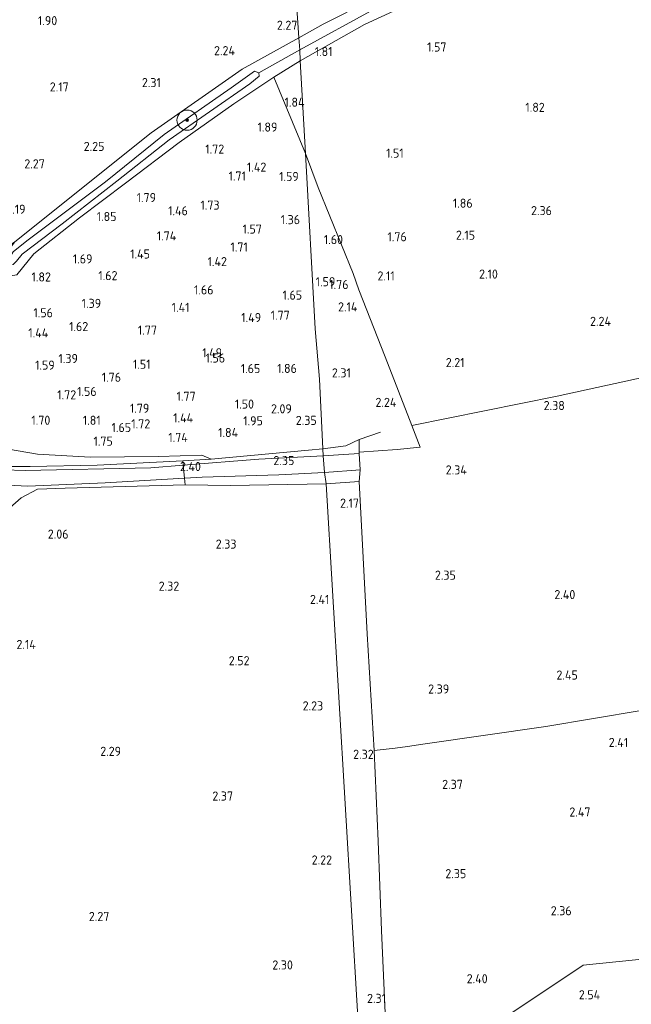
# Model space of a CAD drawing. Extents: x 141961 to 144947, y 416202 to 417778.
# Tile 37 of 122: x 142619 to 142740, y 417226 to 417420. Entities that reach past the tile are written whole.
import ezdxf
from ezdxf.enums import TextEntityAlignment as Align

# ---------------------------------------------------------------- set-up
doc = ezdxf.new("R2010")
doc.units = 0
for name, color, linetype, lineweight in [('B-ME-GR-BOOM-S', 90, 'Continuous', 25), ('B-ME-GR-GRAS-GV', 60, 'Continuous', 13), ('B-ME-GW-TALUD_TEEN-G', 90, 'Continuous', 18), ('B-ME-IE-TERREINAFSCHEIDING_DOORGANG-G', 210, 'Continuous', 18), ('B-ME-IE-TERREINAFSCHEIDING_KUNSTMATIG_HEKWERK-G', 20, 'IE-TERREINAFSCHEIDING-KUNSTMATIG', 18), ('B-ME-OG-HOOGTEPUNT-S', 7, 'Continuous', 25), ('B-ME-OG-WATER_GREPPEL-G', 160, 'Continuous', 18), ('B-ME-OG-WATER_SLOOT-GV', 120, 'Continuous', 18), ('B-ME-VH-ONVERHARD-GV', 252, 'Continuous', 18)]:
    doc.layers.add(name, color=color, linetype=linetype, lineweight=lineweight)
doc.styles.add('NLCS-ISO-ANNOTATIVE-T18', font='NLCS-ISO.ttf', dxfattribs={"height": 1.8})
doc.linetypes.add('IE-TERREINAFSCHEIDING-KUNSTMATIG', pattern='A,4,[82,NLCS.SHX,S=0.75,R=90,X=0,Y=0],4,-2', length=10)

# ---------------------------------------------------------------- blocks, each defined once
blk = doc.blocks.new('SAL-HOOGTELABEL-SO')
at = {"color": 0, "linetype": 'ByBlock', "lineweight": -2, "style": 'NLCS-ISO-ANNOTATIVE-T18'}
blk.add_attdef('HOOGTE', text='', height=1.8, dxfattribs=at).set_placement((2.79, 0), align=Align.RIGHT)
blk = doc.blocks.new('SGR-BOOM_01-SO')
at = {"linetype": 'ByBlock', "lineweight": 18}
h = blk.add_hatch(color=0, dxfattribs=at)
h.dxf.hatch_style = 1
edge = h.paths.add_edge_path()
edge.add_arc((0, 0), 0.25, 0, 360)
at = {"color": 0, "linetype": 'ByBlock', "lineweight": 18}
for radius in [2, 0.25]:
    blk.add_circle((0, 0), radius, dxfattribs=at)

msp = doc.modelspace()

# ---------------------------------------------------------------- linework, layer by layer
at = {"layer": 'B-ME-GR-GRAS-GV'}
for points in [[(142678.96, 417419.39, 2.17), (142674.13, 417416.68, 2.31), (142671.87, 417451.02, 2.68), (142691.53, 417454.78, 2.64), (142711.19, 417458.54, 2.61), (142729.88, 417463.46, 3.02), (142752.52, 417469.81, 2.5), (142760.35, 417471.76, 2.37), (142761.72, 417471.72, 2.27), (142763.37, 417471.04, 2.16), (142764.54, 417469.56, 2.17), (142762.48, 417459.06, 2.22), (142734.48, 417446.4, 2.22), (142712.67, 417436.04, 2.2), (142696.85, 417428.44, 2.17)], [(142689.01, 417422.34, 1.51), (142674.34, 417414.28, 1.51), (142674.13, 417416.68, 2.31), (142678.96, 417419.39, 2.17), (142696.85, 417428.44, 2.17), (142712.67, 417436.04, 2.2), (142734.48, 417446.4, 2.22), (142762.48, 417459.06, 2.22), (142764.97, 417461.87, 2.17), (142765.59, 417464.95, 2.12), (142765.39, 417467.4, 2.11), (142764.54, 417469.56, 2.17), (142764.72, 417471.85, 1.57), (142765.9, 417470.08, 1.57), (142766.45, 417465.53, 1.57), (142767.22, 417464.46, 1.57), (142766.57, 417460.33, 1.57), (142765.58, 417459.09, 1.57), (142763.19, 417457.18, 1.57), (142756.83, 417454.28, 1.57), (142735.81, 417444.8, 1.57), (142713.06, 417433.86, 1.57), (142700.37, 417427.68, 1.49)], [(142674.34, 417414.28, 1.51), (142666.25, 417409.78, 1.52), (142665.41, 417410.07, 1.52), (142660.79, 417406.79, 1.52), (142647.57, 417397.58, 1.52), (142635.97, 417388.21, 1.52), (142620.39, 417376.55, 1.52), (142617.74, 417374.38, 1.52), (142616.93, 417373.08, 1.52), (142617.02, 417371.94, 1.52), (142616.88, 417369.6, 1.97), (142615.88, 417370.48, 2.13), (142615.69, 417372.28, 2.06), (142616.59, 417374.43, 2.11), (142618.05, 417376.34, 2.13), (142644.97, 417397.88, 2.44), (142662.95, 417410.51, 2.43), (142674.13, 417416.68, 2.31)], [(142621.8, 417374, 2.16), (142618.42, 417369.82, 1.98), (142616.88, 417369.6, 1.97), (142617.02, 417371.94, 1.52), (142617.7, 417371.88, 1.52), (142618.35, 417372.54, 1.52), (142619.46, 417373.9, 1.52), (142627.37, 417379.95, 1.52), (142638.17, 417388.35, 1.52), (142648.52, 417396.49, 1.52), (142664.49, 417407.58, 1.52), (142666.32, 417409.07, 1.52), (142666.25, 417409.78, 1.52), (142674.34, 417414.28, 1.51), (142674.44, 417412.1, 2.1), (142669.24, 417408.88, 2.02), (142661.29, 417403.61, 2.11), (142650.52, 417395.98, 2.14), (142639.93, 417387.98, 2.08), (142630.81, 417381.09, 2.02)], [(142674.44, 417412.1, 2.1), (142675.46, 417393.81, 1.69), (142669.24, 417408.88, 2.02)], [(142696.46, 417340.09, 2.48), (142698.12, 417335.82, 2.4), (142693.59, 417335.37, 2.47), (142686.06, 417334.84, 2.33), (142686.09, 417337.34, 2.33), (142683.41, 417336.05, 2.33), (142680.41, 417335.69, 2.41), (142678.89, 417335.5, 2.45), (142678.23, 417349.22, 2.16), (142677.39, 417359.21, 1.87), (142675.46, 417393.81, 1.69), (142677.99, 417387.09, 1.69), (142684.86, 417370.14, 1.64), (142686.04, 417366.91, 2.24), (142691.21, 417353.65, 2.34)], [(142611.69, 417332.77, 3.15), (142615.85, 417331.98, 2.83), (142621.05, 417331.98, 2.73), (142634.29, 417332.25, 2.35), (142651.26, 417333.11, 2.46), (142651.33, 417332.25, 2.41), (142644.9, 417331.73, 2.41), (142620.05, 417331.17, 2.76), (142611.43, 417331.47, 3.14), (142607.47, 417332.55, 3.36), (142603.41, 417335.3, 3.88), (142594.66, 417343.57, 4.88), (142587.66, 417350.96, 5.98), (142589.08, 417355.16, 5.71), (142589.03, 417352.43, 5.7), (142589.38, 417351.43, 5.64), (142589.78, 417350.71, 5.53), (142593.03, 417347.83, 5.18), (142594.31, 417346.8, 4.95), (142597.11, 417342.63, 4.56), (142602.76, 417337.1, 4.01), (142607.16, 417334.12, 3.48)], [(142622.53, 417334.42, 1.93), (142633.01, 417333.82, 1.81), (142646.4, 417333.98, 1.88), (142654.97, 417334.22, 2.15), (142656.82, 417333.4, 2.4), (142651.26, 417333.11, 2.46), (142634.29, 417332.25, 2.35), (142621.05, 417331.98, 2.73), (142615.85, 417331.98, 2.83), (142611.69, 417332.77, 3.15), (142607.16, 417334.12, 3.48), (142602.76, 417337.1, 4.01), (142597.11, 417342.63, 4.56), (142598.9, 417345.46, 3.24), (142602.45, 417349.42, 2.21), (142602.65, 417347.05, 2.31), (142602.71, 417345.69, 2.32), (142603.3, 417343.82, 2.38), (142604.34, 417341.7, 2.27), (142605.64, 417339.76, 2.16), (142607.25, 417337.99, 2.21), (142608.91, 417336.99, 2.17), (142614.83, 417335.74, 1.97)], [(142666.22, 417333.42, 2.5), (142651.33, 417332.25, 2.41), (142651.26, 417333.11, 2.46), (142656.82, 417333.4, 2.4), (142676.04, 417335.23, 2.44), (142678.89, 417335.5, 2.45), (142678.99, 417334.09, 2.42)], [(142686.05, 417334.57, 2.33), (142678.99, 417334.09, 2.42), (142678.89, 417335.5, 2.45), (142680.41, 417335.69, 2.41), (142683.41, 417336.05, 2.33), (142686.09, 417337.34, 2.33), (142686.06, 417334.84, 2.33)], [(142651.71, 417328.39, 2.35), (142627.98, 417327.71, 2.33), (142622.49, 417327.51, 2.35), (142619.3, 417325.76, 2.65), (142615.94, 417322.82, 2.72), (142614.38, 417325.11, 2.87), (142611.48, 417328.54, 2.98), (142620.59, 417328.08, 2.57), (142635.9, 417328.72, 2.54), (142651.58, 417329.68, 2.27)], [(142679.55, 417328.54, 2.23), (142660.64, 417328.22, 2.3), (142651.71, 417328.39, 2.35), (142651.58, 417329.68, 2.27), (142655.08, 417329.89, 2.27), (142670.2, 417330.36, 2.37), (142679.22, 417330.81, 2.33)], [(142686.05, 417329, 2.46), (142679.55, 417328.54, 2.23), (142679.22, 417330.81, 2.33), (142686.25, 417331.29, 2.28)], [(142679.55, 417328.54, 2.23), (142685.84, 417223.21, 2.4), (142617.39, 417207.03, 2.09), (142616.87, 417227.45, 2.14), (142616.63, 417251.25, 2.12), (142616.05, 417274.97, 2.09), (142616.02, 417292.17, 2.02), (142616.02, 417309.1, 2.11), (142611.86, 417315.53, 2.25), (142613.98, 417316.66, 2.45), (142617.28, 417318.48, 2.48), (142616.99, 417320.52, 2.58), (142615.94, 417322.82, 2.72), (142619.3, 417325.76, 2.65), (142622.49, 417327.51, 2.35), (142627.98, 417327.71, 2.33), (142651.71, 417328.39, 2.35), (142660.64, 417328.22, 2.3)], [(142688.09, 417205.1, 2.54), (142687.32, 417204.58, 2.53), (142685.84, 417223.21, 2.4), (142679.55, 417328.54, 2.23), (142686.05, 417329, 2.46), (142687.66, 417298.92, 2.32), (142689.05, 417275.85, 2.62), (142689.81, 417257.96, 2.61), (142690.5, 417240.32, 2.55), (142691.28, 417222.55, 2.54), (142691.91, 417207.66, 2.62)], [(142694.56, 417209.22, 2.43), (142691.91, 417207.66, 2.62), (142691.28, 417222.55, 2.54), (142690.5, 417240.32, 2.55), (142689.81, 417257.96, 2.61), (142689.05, 417275.85, 2.62), (142693.16, 417276.35, 2.47), (142695.62, 417276.65, 2.38), (142698.68, 417277.12, 2.39), (142722.98, 417280.6, 2.56), (142741.8, 417283.77, 2.45), (142764.67, 417287.34, 2.47), (142775.61, 417288.96, 2.49), (142805.1, 417291.97, 2.51), (142825.9, 417293.9, 2.5), (142829.69, 417295.09, 2.47), (142830.54, 417271.12, 2.71), (142830.75, 417244.03, 2.13), (142793.21, 417239.97, 2.41), (142773.36, 417237.92, 2.45), (142751.65, 417235.62, 2.71), (142730.33, 417233.45, 2.67), (142712.86, 417221.77, 2.69), (142697.07, 417211.08, 2.47)]]:
    msp.add_polyline3d(points, close=True, dxfattribs=at)
for points in [[(142671.87, 417451.02, 2.68), (142674.13, 417416.68, 2.31), (142662.95, 417410.51, 2.43), (142644.97, 417397.88, 2.44), (142618.05, 417376.34, 2.13), (142614.24, 417373.86, 2.4), (142613.69, 417378.64, 2.43), (142612.84, 417382.77, 2.88), (142612.76, 417384.81, 2.83), (142612.27, 417395, 2.58), (142611.54, 417407.06, 2.58), (142611.13, 417407.08, 2.58), (142611.34, 417412.82, 2.58), (142609.48, 417427.84, 2.58)], [(142827.2, 417434.93, 2.26), (142827.51, 417411.57, 2.25), (142827.83, 417388.21, 2.24), (142828.56, 417361.78, 2.59), (142822.79, 417361.95, 2.43), (142821.86, 417361.87, 2.43), (142817.36, 417361.48, 2.41), (142809.28, 417360.79, 2.38), (142772.61, 417355.67, 2.29), (142768.78, 417355.05, 2.27), (142752.36, 417351.82, 2.22), (142725.21, 417345.9, 2.3), (142696.46, 417340.09, 2.48), (142691.21, 417353.65, 2.34), (142686.04, 417366.91, 2.24), (142684.86, 417370.14, 1.64), (142677.99, 417387.09, 1.69), (142675.46, 417393.81, 1.69), (142674.44, 417412.1, 2.1), (142687.16, 417419.28, 2.04), (142710.88, 417430.29, 1.98)], [(142710.88, 417430.29, 1.98), (142687.16, 417419.28, 2.04), (142674.44, 417412.1, 2.1), (142674.34, 417414.28, 1.51), (142689.01, 417422.34, 1.51)], [(142618.42, 417369.82, 1.98), (142621.8, 417374, 2.16), (142630.81, 417381.09, 2.02), (142639.93, 417387.98, 2.08), (142650.52, 417395.98, 2.14), (142661.29, 417403.61, 2.11), (142669.24, 417408.88, 2.02), (142675.46, 417393.81, 1.69), (142677.39, 417359.21, 1.87), (142678.23, 417349.22, 2.16), (142678.89, 417335.5, 2.45), (142676.04, 417335.23, 2.44), (142656.82, 417333.4, 2.4), (142654.97, 417334.22, 2.15), (142646.4, 417333.98, 1.88), (142633.01, 417333.82, 1.81), (142622.53, 417334.42, 1.93), (142614.83, 417335.74, 1.97)], [(142741.8, 417283.77, 2.45), (142722.98, 417280.6, 2.56), (142698.68, 417277.12, 2.39), (142695.62, 417276.65, 2.38), (142693.16, 417276.35, 2.47), (142689.05, 417275.85, 2.62), (142687.66, 417298.92, 2.32), (142686.05, 417329, 2.46), (142686.25, 417331.29, 2.28), (142686.05, 417334.57, 2.33), (142686.06, 417334.84, 2.33), (142693.59, 417335.37, 2.47), (142698.12, 417335.82, 2.4), (142696.46, 417340.09, 2.48), (142725.21, 417345.9, 2.3), (142752.36, 417351.82, 2.22)], [(142744.5, 417167.93, 2.82), (142739.36, 417167.51, 2.88), (142736.33, 417166.62, 2.87), (142733.14, 417165.38, 2.89), (142730.59, 417164.92, 2.95), (142721.04, 417162.78, 3.01), (142708.38, 417155.11, 2.4), (142692.56, 417148.47, 2.53), (142690.13, 417169.23, 2.69), (142687.32, 417204.58, 2.53), (142688.09, 417205.1, 2.54), (142691.91, 417207.66, 2.62), (142694.56, 417209.22, 2.43), (142697.07, 417211.08, 2.47), (142712.86, 417221.77, 2.69), (142730.33, 417233.45, 2.67), (142751.65, 417235.62, 2.71)]]:
    msp.add_polyline3d(points, dxfattribs=at)
at = {"layer": 'B-ME-GW-TALUD_TEEN-G'}
msp.add_polyline3d([(142656.82, 417333.4, 2.4), (142654.97, 417334.22, 2.15), (142646.4, 417333.98, 1.88), (142633.01, 417333.82, 1.81), (142622.53, 417334.42, 1.93), (142614.83, 417335.74, 1.97), (142608.91, 417336.99, 2.17), (142607.25, 417337.99, 2.21), (142605.64, 417339.76, 2.16), (142604.34, 417341.7, 2.27), (142603.3, 417343.82, 2.38), (142602.71, 417345.69, 2.32), (142602.65, 417347.05, 2.31), (142602.45, 417349.42, 2.21)], dxfattribs=at)
at = {"layer": 'B-ME-IE-TERREINAFSCHEIDING_DOORGANG-G'}
for points in [[(142686.05, 417329, 2.46), (142686.25, 417331.29, 2.28), (142686.05, 417334.57, 2.33), (142686.06, 417334.84, 2.33)], [(142651.71, 417328.39, 2.35), (142651.58, 417329.68, 2.27), (142651.33, 417332.25, 2.41), (142651.26, 417333.11, 2.46)], [(142695.62, 417276.65, 2.38), (142698.68, 417277.12, 2.39)], [(142693.16, 417276.35, 2.47), (142689.05, 417275.85, 2.62)]]:
    msp.add_polyline3d(points, dxfattribs=at)
at = {"layer": 'B-ME-IE-TERREINAFSCHEIDING_KUNSTMATIG_HEKWERK-G'}
for points in [[(142674.44, 417412.1, 2.1), (142687.16, 417419.28, 2.04), (142710.88, 417430.29, 1.98), (142736.23, 417442.49, 1.97), (142762.76, 417454.57, 1.89), (142767.05, 417457.02, 1.89), (142768.99, 417460.03, 1.86), (142771.03, 417469.97, 1.77), (142773.78, 417473.65, 1.84), (142778.05, 417475.31, 1.85), (142810.53, 417484.11, 2.09), (142818.37, 417486.06, 2.25), (142831.22, 417489.43, 2.21), (142851.91, 417494.75, 2.33), (142875.21, 417500.83, 2.41), (142898.5, 417506.91, 2.48), (142916.24, 417511.48, 2.45)], [(142762.48, 417459.06, 2.22), (142734.48, 417446.4, 2.22), (142712.67, 417436.04, 2.2), (142696.85, 417428.44, 2.17), (142678.96, 417419.39, 2.17), (142674.13, 417416.68, 2.31)], [(142618.05, 417376.34, 2.13), (142644.97, 417397.88, 2.44), (142662.95, 417410.51, 2.43), (142674.13, 417416.68, 2.31)], [(142618.42, 417369.82, 1.98), (142621.8, 417374, 2.16), (142630.81, 417381.09, 2.02), (142639.93, 417387.98, 2.08), (142650.52, 417395.98, 2.14), (142661.29, 417403.61, 2.11), (142669.24, 417408.88, 2.02), (142674.44, 417412.1, 2.1)], [(142669.24, 417408.88, 2.02), (142675.46, 417393.81, 1.69)], [(142656.82, 417333.4, 2.4), (142651.26, 417333.11, 2.46), (142634.29, 417332.25, 2.35), (142621.05, 417331.98, 2.73), (142615.85, 417331.98, 2.83), (142611.69, 417332.77, 3.15), (142607.16, 417334.12, 3.48), (142602.76, 417337.1, 4.01), (142597.11, 417342.63, 4.56), (142594.31, 417346.8, 4.95)], [(142690.29, 417338.75, 2.27), (142686.09, 417337.34, 2.33), (142683.41, 417336.05, 2.33), (142680.41, 417335.69, 2.41)], [(142676.04, 417335.23, 2.44), (142656.82, 417333.4, 2.4)], [(142679.55, 417328.54, 2.23), (142660.64, 417328.22, 2.3), (142651.71, 417328.39, 2.35), (142627.98, 417327.71, 2.33), (142622.49, 417327.51, 2.35)], [(142689.05, 417275.85, 2.62), (142687.66, 417298.92, 2.32), (142686.05, 417329, 2.46), (142679.55, 417328.54, 2.23)], [(142688.09, 417205.1, 2.54), (142691.91, 417207.66, 2.62), (142691.28, 417222.55, 2.54), (142690.5, 417240.32, 2.55), (142689.81, 417257.96, 2.61), (142689.05, 417275.85, 2.62)], [(142693.16, 417276.35, 2.47), (142695.62, 417276.65, 2.38)], [(142793.21, 417239.97, 2.41), (142773.36, 417237.92, 2.45), (142751.65, 417235.62, 2.71), (142730.33, 417233.45, 2.67), (142712.86, 417221.77, 2.69), (142697.07, 417211.08, 2.47)]]:
    msp.add_polyline3d(points, dxfattribs=at)
at = {"layer": 'B-ME-OG-WATER_GREPPEL-G'}
for points in [[(142674.34, 417414.28, 1.51), (142689.01, 417422.34, 1.51), (142700.37, 417427.68, 1.49), (142713.06, 417433.86, 1.57), (142735.81, 417444.8, 1.57), (142756.83, 417454.28, 1.57), (142763.19, 417457.18, 1.57), (142765.58, 417459.09, 1.57), (142766.57, 417460.33, 1.57), (142767.22, 417464.46, 1.57)], [(142666.25, 417409.78, 1.52), (142674.34, 417414.28, 1.51)]]:
    msp.add_polyline3d(points, dxfattribs=at)
at = {"layer": 'B-ME-OG-WATER_SLOOT-GV'}
msp.add_polyline3d([(142618.35, 417372.54, 1.52), (142617.7, 417371.88, 1.52), (142617.02, 417371.94, 1.52), (142616.93, 417373.08, 1.52), (142617.74, 417374.38, 1.52), (142620.39, 417376.55, 1.52), (142635.97, 417388.21, 1.52), (142647.57, 417397.58, 1.52), (142660.79, 417406.79, 1.52), (142665.41, 417410.07, 1.52), (142666.25, 417409.78, 1.52), (142666.32, 417409.07, 1.52), (142664.49, 417407.58, 1.52), (142648.52, 417396.49, 1.52), (142638.17, 417388.35, 1.52), (142627.37, 417379.95, 1.52), (142619.46, 417373.9, 1.52)], close=True, dxfattribs=at)
at = {"layer": 'B-ME-VH-ONVERHARD-GV'}
for points in [[(142655.08, 417329.89, 2.27), (142651.58, 417329.68, 2.27), (142651.33, 417332.25, 2.41), (142666.22, 417333.42, 2.5), (142678.99, 417334.09, 2.42), (142679.22, 417330.81, 2.33), (142670.2, 417330.36, 2.37)], [(142686.25, 417331.29, 2.28), (142679.22, 417330.81, 2.33), (142678.99, 417334.09, 2.42), (142686.05, 417334.57, 2.33)], [(142651.33, 417332.25, 2.41), (142651.58, 417329.68, 2.27), (142635.9, 417328.72, 2.54), (142620.59, 417328.08, 2.57), (142611.48, 417328.54, 2.98), (142611.43, 417331.47, 3.14), (142620.05, 417331.17, 2.76), (142644.9, 417331.73, 2.41)]]:
    msp.add_polyline3d(points, close=True, dxfattribs=at)

# ---------------------------------------------------------------- block references
at = {"layer": 'B-ME-GR-BOOM-S'}
msp.add_blockref('SGR-BOOM_01-SO', (142652.07, 417400.41, 1.77), dxfattribs=at)
at = {"layer": 'B-ME-OG-HOOGTEPUNT-S'}
for p, values in [((142623.62, 417419.17, 1.9), {'HOOGTE': '1.90'}), ((142671.08, 417418.26, 2.27), {'HOOGTE': '2.27'}), ((142700.53, 417413.96, 1.57), {'HOOGTE': '1.57'}), ((142658.75, 417413.24, 2.24), {'HOOGTE': '2.24'}), ((142678.02, 417413.06, 1.81), {'HOOGTE': '1.81'}), ((142625.89, 417406.07, 2.17), {'HOOGTE': '2.17'}), ((142644.1, 417406.93, 2.31), {'HOOGTE': '2.31'}), ((142672.49, 417403.06, 1.84), {'HOOGTE': '1.84'}), ((142719.96, 417402.04, 1.82), {'HOOGTE': '1.82'}), ((142667.13, 417398.14, 1.89), {'HOOGTE': '1.89'}), ((142632.95, 417394.32, 2.25), {'HOOGTE': '2.25'}), ((142656.62, 417393.79, 1.72), {'HOOGTE': '1.72'}), ((142692.08, 417392.99, 1.51), {'HOOGTE': '1.51'}), ((142621.17, 417390.88, 2.27), {'HOOGTE': '2.27'}), ((142664.94, 417390.23, 1.42), {'HOOGTE': '1.42'}), ((142660.91, 417388.47, 1.71), {'HOOGTE': '1.71'}), ((142671.35, 417388.38, 1.59), {'HOOGTE': '1.59'}), ((142643.15, 417384.22, 1.79), {'HOOGTE': '1.79'}), ((142655.7, 417382.72, 1.73), {'HOOGTE': '1.73'}), ((142705.71, 417383.1, 1.86), {'HOOGTE': '1.86'}), ((142617.35, 417381.91, 2.19), {'HOOGTE': '2.19'}), ((142635.34, 417380.48, 1.85), {'HOOGTE': '1.85'}), ((142649.44, 417381.61, 1.46), {'HOOGTE': '1.46'}), ((142721.38, 417381.64, 2.36), {'HOOGTE': '2.36'}), ((142671.6, 417379.85, 1.36), {'HOOGTE': '1.36'}), ((142647.15, 417376.65, 1.74), {'HOOGTE': '1.74'}), ((142664.06, 417377.99, 1.57), {'HOOGTE': '1.57'}), ((142692.69, 417376.47, 1.76), {'HOOGTE': '1.76'}), ((142706.19, 417376.78, 2.15), {'HOOGTE': '2.15'}), ((142680.1, 417375.91, 1.6), {'HOOGTE': '1.60'}), ((142641.95, 417373.07, 1.45), {'HOOGTE': '1.45'}), ((142661.28, 417374.44, 1.71), {'HOOGTE': '1.71'}), ((142630.58, 417372.09, 1.69), {'HOOGTE': '1.69'}), ((142657.16, 417371.56, 1.42), {'HOOGTE': '1.42'}), ((142635.53, 417368.79, 1.62), {'HOOGTE': '1.62'}), ((142690.3, 417368.73, 2.11), {'HOOGTE': '2.11'}), ((142710.69, 417369.1, 2.1), {'HOOGTE': '2.10'}), ((142622.38, 417368.53, 1.82), {'HOOGTE': '1.82'}), ((142678.58, 417367.59, 1.59), {'HOOGTE': '1.59'}), ((142681.19, 417367.04, 1.76), {'HOOGTE': '1.76'}), ((142654.51, 417365.98, 1.66), {'HOOGTE': '1.66'}), ((142672.01, 417364.94, 1.65), {'HOOGTE': '1.65'}), ((142632.3, 417363.31, 1.39), {'HOOGTE': '1.39'}), ((142622.78, 417361.46, 1.56), {'HOOGTE': '1.56'}), ((142649.76, 417362.52, 1.41), {'HOOGTE': '1.41'}), ((142669.57, 417360.96, 1.77), {'HOOGTE': '1.77'}), ((142682.94, 417362.62, 2.14), {'HOOGTE': '2.14'}), ((142663.91, 417360.51, 1.49), {'HOOGTE': '1.49'}), ((142733.05, 417359.76, 2.24), {'HOOGTE': '2.24'}), ((142621.86, 417357.49, 1.44), {'HOOGTE': '1.44'}), ((142629.75, 417358.73, 1.62), {'HOOGTE': '1.62'}), ((142643.34, 417358.02, 1.77), {'HOOGTE': '1.77'}), ((142656.2, 417353.56, 1.49), {'HOOGTE': '1.49'}), ((142627.71, 417352.41, 1.39), {'HOOGTE': '1.39'}), ((142642.06, 417351.28, 1.51), {'HOOGTE': '1.51'}), ((142656.79, 417352.51, 1.56), {'HOOGTE': '1.56'}), ((142704.11, 417351.61, 2.21), {'HOOGTE': '2.21'}), ((142623.13, 417351.11, 1.59), {'HOOGTE': '1.59'}), ((142663.75, 417350.43, 1.65), {'HOOGTE': '1.65'}), ((142670.98, 417350.46, 1.86), {'HOOGTE': '1.86'}), ((142681.64, 417349.58, 2.31), {'HOOGTE': '2.31'}), ((142636.23, 417348.72, 1.76), {'HOOGTE': '1.76'}), ((142631.41, 417345.91, 1.56), {'HOOGTE': '1.56'}), ((142627.37, 417345.24, 1.72), {'HOOGTE': '1.72'}), ((142650.98, 417344.96, 1.77), {'HOOGTE': '1.77'}), ((142662.51, 417343.41, 1.5), {'HOOGTE': '1.50'}), ((142690.65, 417343.75, 2.24), {'HOOGTE': '2.24'}), ((142641.82, 417342.58, 1.79), {'HOOGTE': '1.79'}), ((142669.98, 417342.48, 2.09), {'HOOGTE': '2.09'}), ((142723.92, 417343.13, 2.38), {'HOOGTE': '2.38'}), ((142622.26, 417340.22, 1.7), {'HOOGTE': '1.70'}), ((142632.21, 417340.21, 1.81), {'HOOGTE': '1.81'}), ((142642, 417339.51, 1.72), {'HOOGTE': '1.72'}), ((142650.48, 417340.69, 1.44), {'HOOGTE': '1.44'}), ((142664.26, 417340.11, 1.95), {'HOOGTE': '1.95'}), ((142674.9, 417340.19, 2.35), {'HOOGTE': '2.35'}), ((142638.22, 417338.79, 1.65), {'HOOGTE': '1.65'}), ((142659.37, 417337.8, 1.84), {'HOOGTE': '1.84'}), ((142634.61, 417336.09, 1.75), {'HOOGTE': '1.75'}), ((142649.43, 417336.83, 1.74), {'HOOGTE': '1.74'}), ((142670.48, 417332.26, 2.35), {'HOOGTE': '2.35'}), ((142652.02, 417331.08, 2.4), {'HOOGTE': '2.40'}), ((142704.56, 417330.41, 2.34), {'HOOGTE': '2.34'}), ((142683.25, 417323.84, 2.17), {'HOOGTE': '2.17'}), ((142625.86, 417317.72, 2.06), {'HOOGTE': '2.06'}), ((142659.04, 417315.75, 2.33), {'HOOGTE': '2.33'}), ((142702.39, 417309.61, 2.35), {'HOOGTE': '2.35'}), ((142647.73, 417307.44, 2.32), {'HOOGTE': '2.32'}), ((142677.39, 417304.82, 2.41), {'HOOGTE': '2.41'}), ((142726, 417305.78, 2.4), {'HOOGTE': '2.40'}), ((142619.4, 417295.92, 2.14), {'HOOGTE': '2.14'}), ((142661.62, 417292.71, 2.52), {'HOOGTE': '2.52'}), ((142726.49, 417289.88, 2.45), {'HOOGTE': '2.45'}), ((142701.07, 417287.12, 2.39), {'HOOGTE': '2.39'}), ((142676.18, 417283.79, 2.23), {'HOOGTE': '2.23'}), ((142736.43, 417276.56, 2.41), {'HOOGTE': '2.41'}), ((142636.24, 417274.81, 2.29), {'HOOGTE': '2.29'}), ((142686.16, 417274.22, 2.31), {'HOOGTE': '2.32'}), ((142703.77, 417268.28, 2.37), {'HOOGTE': '2.37'}), ((142658.36, 417265.97, 2.37), {'HOOGTE': '2.37'}), ((142728.99, 417262.82, 2.47), {'HOOGTE': '2.47'}), ((142677.93, 417253.34, 2.22), {'HOOGTE': '2.22'}), ((142704.45, 417250.64, 2.35), {'HOOGTE': '2.35'}), ((142725.27, 417243.31, 2.36), {'HOOGTE': '2.36'}), ((142633.92, 417242.18, 2.27), {'HOOGTE': '2.27'}), ((142670.19, 417232.6, 2.3), {'HOOGTE': '2.30'}), ((142708.68, 417229.88, 2.4), {'HOOGTE': '2.40'}), ((142730.91, 417226.71, 2.54), {'HOOGTE': '2.54'}), ((142688.59, 417225.99, 2.31), {'HOOGTE': '2.31'})]:
    msp.add_blockref('SAL-HOOGTELABEL-SO', p, dxfattribs=at).add_auto_attribs(values)

doc.saveas('drawing.dxf')
